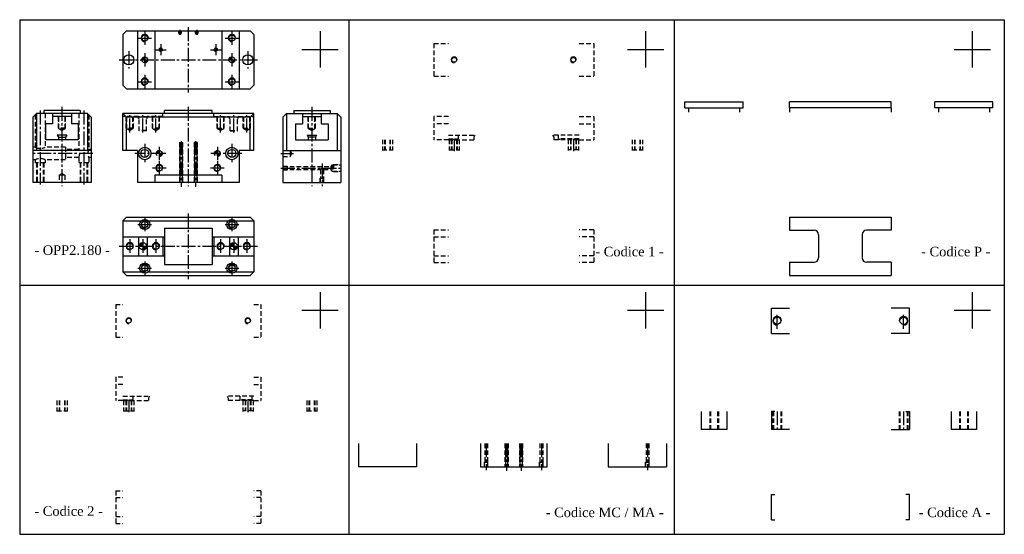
# Model space of a CAD drawing. Header units: millimetres. Extents: x 978 to 2333, y -64 to 644.
import ezdxf

# ---------------------------------------------------------------- set-up
doc = ezdxf.new("R2010")
doc.units = ezdxf.units.MM
for name, pattern in [('CENTER2', [28.575, 19.05, -3.175, 3.175, -3.175]), ('DASHED2', [9.525, 6.35, -3.175]), ('TRATTEGGIATA', [19.05, 12.7, -6.35])]:
    doc.linetypes.add(name, pattern=pattern)
for name, color, linetype in [('1', 2, 'DASHED2'), ('2', 1, 'CENTER2'), ('TRATTEGGIO', 2, 'TRATTEGGIATA')]:
    doc.layers.add(name, color=color, linetype=linetype)
doc.styles.get("Standard").update_dxf_attribs({"font": 'isocp.shx', "bigfont": 'chineset.shx'})
pattern_1 = [(45, (1029.79032, 324.612314), (-0.0561266, 0.0561266), [])]

msp = doc.modelspace()

# ---------------------------------------------------------------- hatches: boundary and pattern name
h = msp.add_hatch()
h.set_pattern_fill('ANSI31', scale=0.025, style=0)
h.set_pattern_definition([(45, (1029.79032, 306.020925), (-0.0561266, 0.0561266), [])])
h.paths.add_polyline_path([(1149.7, 592.9, 0.414214), (1145.7, 588.9), (1149.7, 588.9)])
h.paths.add_polyline_path([(1149.7, 588.9), (1149.7, 584.9, 0.414214), (1153.7, 588.9)])
h.paths.add_polyline_path([(1265.7, 588.9), (1269.7, 588.9), (1269.7, 592.9, 0.414214)])
h.paths.add_polyline_path([(1269.7, 588.9), (1269.7, 584.9, 0.414214), (1273.7, 588.9)])
h = msp.add_hatch()
h.set_pattern_fill('ANSI31', scale=0.025, style=0)
h.set_pattern_definition(pattern_1)
h.paths.add_polyline_path([(1147.2, 337.4, 0.414214), (1142.2, 332.4), (1147.2, 332.4)])
h.paths.add_polyline_path([(1147.2, 332.4), (1147.2, 327.4, 0.414214), (1152.2, 332.4)])
h.paths.add_polyline_path([(1272.2, 332.4), (1272.2, 337.4, 0.414214), (1267.2, 332.4)])
h.paths.add_polyline_path([(1272.2, 327.4, 0.414214), (1277.2, 332.4), (1272.2, 332.4)])
at = {"layer": '1', "linetype": 'Continuous'}
h = msp.add_hatch(dxfattribs=at)
h.set_pattern_fill('ANSI31', scale=0.025, style=0)
h.set_pattern_definition(pattern_1)
h.paths.add_polyline_path([(1165.7, 460.1), (1169.7, 460.1), (1169.7, 464.1, 0.414214)])
h.paths.add_polyline_path([(1169.7, 456.1, 0.414214), (1173.7, 460.1), (1169.7, 460.1)])
h.paths.add_polyline_path([(1249.7, 464.1, 0.414214), (1245.7, 460.1), (1249.7, 460.1)])
h.paths.add_polyline_path([(1249.7, 460.1), (1249.7, 456.1, 0.414214), (1253.7, 460.1)])

# ---------------------------------------------------------------- linework, layer by layer
at = {"color": 7}
for p, q in [((977.6, 644.2), (977.6, -63.8)), ((977.6, 644.2), (2332.7, 644.2)), ((1430.4, 644.2), (1430.4, -63.8)), ((1878.3, 644.2), (1878.3, -63.8)), ((2332.7, 644.2), (2332.7, -63.8)), ((1124.7, 628.9), (1119.7, 623.9)), ((1119.7, 623.9), (1119.7, 553.9)), ((1124.7, 628.9), (1294.7, 628.9)), ((1139.7, 628.9), (1139.7, 548.9)), ((1163.7, 628.9), (1163.7, 548.9)), ((1196.7, 628.9), (1196.7, 627.8)), ((1199.7, 628.9), (1199.7, 627.8)), ((1219.7, 628.9), (1219.7, 627.8)), ((1222.7, 628.9), (1222.7, 627.8)), ((1255.7, 628.9), (1255.7, 548.9)), ((1279.7, 628.9), (1279.7, 548.9)), ((1294.7, 628.9), (1299.7, 623.9)), ((1299.7, 623.9), (1299.7, 553.9)), ((1391.1, 628.2), (1391.1, 578.2)), ((1839, 628.2), (1839, 578.2)), ((2288.5, 628.2), (2288.5, 578.2)), ((1366.1, 603.2), (1416.1, 603.2)), ((1814, 603.2), (1864, 603.2)), ((2263.5, 603.2), (2313.5, 603.2)), ((1119.7, 553.9), (1124.7, 548.9)), ((1124.7, 548.9), (1294.7, 548.9)), ((1294.7, 548.9), (1299.7, 553.9)), ((1893.2, 523.1), (1893.2, 531.1)), ((1893.2, 531.1), (1973.2, 531.1)), ((1973.2, 523.1), (1973.2, 531.1)), ((2037.1, 523.1), (2037.1, 531.1)), ((2177.1, 531.1), (2037.1, 531.1)), ((2177.1, 523.1), (2177.1, 531.1)), ((2317.1, 531.1), (2237.1, 531.1)), ((2237.1, 523.1), (2237.1, 531.1)), ((2317.1, 523.1), (2317.1, 531.1)), ((1000.8, 515.1), (995.8, 510.1)), ((1070.8, 515.1), (1000.8, 515.1)), ((1000.8, 515.1), (1000.8, 464.1)), ((1060.8, 519.1), (1010.8, 519.1)), ((1010.8, 519.1), (1010.8, 515.1)), ((1022.8, 515.1), (1022.8, 501.1)), ((1048.8, 515.1), (1048.8, 501.1)), ((1060.8, 519.1), (1060.8, 515.1)), ((1070.8, 515.1), (1075.8, 510.1)), ((1070.8, 515.1), (1070.8, 464.1)), ((1299.7, 515.1), (1119.7, 515.1)), ((1119.7, 464.1), (1119.7, 515.1)), ((1119.7, 515.1), (1124.7, 510.1)), ((1242.7, 519.1), (1176.7, 519.1)), ((1176.7, 515.1), (1176.7, 519.1)), ((1242.7, 515.1), (1242.7, 519.1)), ((1294.7, 510.1), (1299.7, 515.1)), ((1299.7, 464.1), (1299.7, 515.1)), ((1344.7, 515.1), (1339.7, 510.1)), ((1344.7, 515.1), (1414.7, 515.1)), ((1344.7, 515.1), (1344.7, 464.1)), ((1354.7, 519.1), (1404.7, 519.1)), ((1354.7, 519.1), (1354.7, 515.1)), ((1366.7, 515.1), (1366.7, 501.1)), ((1392.7, 515.1), (1392.7, 501.1)), ((1404.7, 519.1), (1404.7, 515.1)), ((1414.7, 515.1), (1414.7, 464.1)), ((1414.7, 515.1), (1419.7, 510.1)), ((1893.2, 523.1), (1973.2, 523.1)), ((2177.1, 523.1), (2037.1, 523.1)), ((2317.1, 523.1), (2237.1, 523.1)), ((995.8, 510.1), (995.8, 420.1)), ((1048.8, 511.1), (1022.8, 511.1)), ((1075.8, 510.1), (1075.8, 420.1)), ((1294.7, 510.1), (1124.7, 510.1)), ((1124.7, 464.1), (1124.7, 510.1)), ((1294.7, 464.1), (1294.7, 510.1)), ((1339.7, 510.1), (1339.7, 420.1)), ((1366.7, 511.1), (1392.7, 511.1)), ((1419.7, 510.1), (1419.7, 420.1)), ((1022.8, 501.1), (1013.3, 501.1)), ((1013.3, 501.1), (1013.3, 479.1)), ((1058.3, 501.1), (1048.8, 501.1)), ((1058.3, 501.1), (1058.3, 479.1)), ((1357.2, 501.1), (1357.2, 479.1)), ((1357.2, 501.1), (1366.7, 501.1)), ((1392.7, 501.1), (1402.2, 501.1)), ((1402.2, 501.1), (1402.2, 479.1)), ((1058.3, 479.1), (1013.3, 479.1)), ((1042.3, 485.1), (1029.3, 485.1)), ((1029.3, 485.1), (1030.8, 482.5)), ((1030.8, 482.5), (1030.8, 479.1)), ((1030.8, 482.5), (1040.8, 482.5)), ((1042.3, 485.1), (1040.8, 482.5)), ((1040.8, 482.5), (1040.8, 479.1)), ((1357.2, 479.1), (1402.2, 479.1)), ((1373.2, 485.1), (1386.2, 485.1)), ((1373.2, 485.1), (1374.7, 482.5)), ((1384.7, 482.5), (1374.7, 482.5)), ((1374.7, 482.5), (1374.7, 479.1)), ((1386.2, 485.1), (1384.7, 482.5)), ((1384.7, 482.5), (1384.7, 479.1)), ((1075.8, 464.1), (995.8, 464.1)), ((1139.7, 464.1), (1119.7, 464.1)), ((1139.7, 464.1), (1139.7, 420.1)), ((1198.2, 473.6), (1198.2, 420.1)), ((1201.2, 473.6), (1201.2, 420.1)), ((1218.2, 473.6), (1218.2, 420.1)), ((1221.2, 473.6), (1221.2, 420.1)), ((1299.7, 464.1), (1279.7, 464.1)), ((1279.7, 464.1), (1279.7, 420.1)), ((1339.7, 464.1), (1419.7, 464.1)), ((1075.8, 420.1), (995.8, 420.1)), ((1279.7, 420.1), (1139.7, 420.1)), ((1163.7, 430.1), (1163.7, 420.1)), ((1255.7, 430.1), (1163.7, 430.1)), ((1255.7, 430.1), (1255.7, 420.1)), ((1339.7, 420.1), (1419.7, 420.1)), ((1124.7, 372.4), (1119.7, 367.4)), ((1119.7, 367.4), (1119.7, 297.4)), ((1119.7, 367.4), (1144.8, 367.4)), ((1124.7, 372.4), (1294.7, 372.4)), ((1154.6, 367.4), (1264.8, 367.4)), ((1274.6, 367.4), (1299.7, 367.4)), ((1294.7, 372.4), (1299.7, 367.4)), ((1299.7, 367.4), (1299.7, 297.4)), ((2037.1, 372.4), (2177.1, 372.4)), ((2037.1, 372.4), (2037.1, 354.4)), ((2177.1, 372.4), (2177.1, 354.4)), ((1176.7, 357.4), (1176.7, 307.4)), ((1176.7, 357.4), (1242.7, 357.4)), ((1242.7, 357.4), (1242.7, 307.4)), ((2037.1, 354.4), (2071.1, 354.4)), ((2177.1, 354.4), (2143.1, 354.4)), ((1119.7, 345.4), (1176.7, 345.4)), ((1141.2, 345.4), (1141.2, 319.4)), ((1153.2, 345.4), (1153.2, 319.4)), ((1174.7, 345.4), (1174.7, 319.4)), ((1242.7, 345.4), (1299.7, 345.4)), ((1244.7, 345.4), (1244.7, 319.4)), ((1266.2, 345.4), (1266.2, 319.4)), ((1278.2, 345.4), (1278.2, 319.4)), ((2077.1, 348.4), (2077.1, 316.4)), ((2137.1, 348.4), (2137.1, 316.4)), ((1119.7, 319.4), (1176.7, 319.4)), ((1242.7, 319.4), (1299.7, 319.4)), ((1176.7, 307.4), (1242.7, 307.4)), ((2037.1, 310.4), (2071.1, 310.4)), ((2037.1, 310.4), (2037.1, 292.4)), ((2177.1, 310.4), (2143.1, 310.4)), ((2177.1, 310.4), (2177.1, 292.4)), ((1119.7, 297.4), (1124.7, 292.4)), ((1119.7, 297.4), (1144.8, 297.4)), ((1124.7, 292.4), (1294.7, 292.4)), ((1154.6, 297.4), (1264.8, 297.4)), ((1274.6, 297.4), (1299.7, 297.4)), ((1294.7, 292.4), (1299.7, 297.4)), ((2037.1, 292.4), (2177.1, 292.4)), ((977.6, 278.8), (2332.7, 278.8)), ((1391.1, 269.4), (1391.1, 219.4)), ((1839, 269.4), (1839, 219.4)), ((2288.5, 269.4), (2288.5, 219.4)), ((1366.1, 244.4), (1416.1, 244.4)), ((1814, 244.4), (1864, 244.4)), ((2012.1, 212.5), (2012.1, 247.5)), ((2012.1, 247.5), (2037.1, 247.5)), ((2202.1, 247.5), (2177.1, 247.5)), ((2202.1, 212.5), (2202.1, 247.5)), ((2263.5, 244.4), (2313.5, 244.4)), ((2012.1, 212.5), (2037.1, 212.5)), ((2202.1, 212.5), (2177.1, 212.5)), ((1915.7, 105.2), (1915.7, 80.2)), ((1950.7, 105.2), (1950.7, 80.2)), ((2012.1, 105.2), (2012.1, 80.2)), ((2017.1, 105.2), (2012.1, 105.2)), ((2197.1, 105.2), (2202.1, 105.2)), ((2202.1, 105.2), (2202.1, 80.2)), ((2259.6, 105.2), (2259.6, 80.2)), ((2294.6, 105.2), (2294.6, 80.2)), ((1950.7, 80.2), (1915.7, 80.2)), ((2037.1, 80.2), (2012.1, 80.2)), ((2177.1, 80.2), (2202.1, 80.2)), ((2294.6, 80.2), (2259.6, 80.2)), ((1443.7, 61.2), (1443.7, 29.2)), ((1523.7, 61.2), (1523.7, 29.2)), ((1611.6, 61.2), (1611.6, 29.2)), ((1646.1, 61.2), (1646.1, 29.2)), ((1649.1, 61.2), (1649.1, 29.2)), ((1666.1, 61.2), (1666.1, 29.2)), ((1669.1, 61.2), (1669.1, 29.2)), ((1703.6, 29.2), (1703.6, 61.2)), ((1787.6, 61.2), (1787.6, 29.2)), ((1867.6, 61.2), (1867.6, 29.2)), ((1523.7, 29.2), (1443.7, 29.2)), ((1611.6, 29.2), (1703.6, 29.2)), ((1787.6, 29.2), (1867.6, 29.2)), ((2012.1, -8.9), (2017.1, -8.9)), ((2012.1, -43.9), (2012.1, -8.9)), ((2202.1, -8.9), (2197.1, -8.9)), ((2202.1, -43.9), (2202.1, -8.9)), ((2012.1, -43.9), (2017.1, -43.9)), ((2202.1, -43.9), (2197.1, -43.9)), ((977.6, -63.8), (2332.7, -63.8))]:
    msp.add_line(p, q, dxfattribs=at)
at = {"color": 7, "linetype": 'DASHED2'}
for p, q in [((1547.6, 611.4), (1547.6, 566.4)), ((1767.6, 611.4), (1767.6, 566.4)), ((1898.2, 523.1), (1898.2, 515.1)), ((1968.2, 523.1), (1968.2, 515.1)), ((2037.1, 523.1), (2037.1, 515.1)), ((2177.1, 523.1), (2177.1, 515.1)), ((2242.1, 523.1), (2242.1, 515.1)), ((2312.1, 523.1), (2312.1, 515.1)), ((1109.7, 252.5), (1109.7, 207.5)), ((1309.7, 252.5), (1309.7, 207.5))]:
    msp.add_line(p, q, dxfattribs=at)
at = {"color": 7}
for centre, radius in [((1149.7, 618.9), 4.32), ((1269.7, 618.9), 4.32), ((1171.7, 602.9), 2.23), ((1247.7, 602.9), 2.23), ((1127.7, 588.9), 7), ((1149.7, 588.9), 4), ((1269.7, 588.9), 4), ((1291.7, 588.9), 7), ((1575.6, 588.9), 3.32), ((1739.6, 588.9), 3.32), ((1149.7, 558.9), 4.32), ((1269.7, 558.9), 4.32), ((1149.7, 460.1), 8.5), ((1149.7, 460.1), 5.5), ((1269.7, 460.1), 8.5), ((1269.7, 460.1), 5.5), ((1169.7, 440.1), 4.29), ((1249.7, 440.1), 4.29), ((1149.7, 362.4), 7), ((1149.7, 362.4), 4.32), ((1269.7, 362.4), 7), ((1269.7, 362.4), 4.32), ((1129.2, 332.4), 4.32), ((1147.2, 332.4), 5), ((1165.2, 332.4), 4.32), ((1254.2, 332.4), 4.32), ((1272.2, 332.4), 5), ((1290.2, 332.4), 4.32), ((1149.7, 302.4), 7), ((1149.7, 302.4), 4.32), ((1269.7, 302.4), 7), ((1269.7, 302.4), 4.32), ((1127.7, 230), 3.32), ((1291.7, 230), 3.32), ((2020.1, 230), 5), ((2194.1, 230), 5)]:
    msp.add_circle(centre, radius, dxfattribs=at)
for centre, radius, start, end in [((1149.7, 618.9), 5, 0, 270), ((1198.2, 626.4), 2.1, 135.5847, 44.4153), ((1221.2, 626.4), 2.1, 135.5847, 44.4153), ((1269.7, 618.9), 5, 0, 270), ((1171.7, 602.9), 2.5, 0, 270), ((1247.7, 602.9), 2.5, 0, 270), ((1575.6, 588.9), 4, 0, 270), ((1739.6, 588.9), 4, 0, 270), ((1149.7, 558.9), 5, 0, 270), ((1269.7, 558.9), 5, 0, 270), ((1199.7, 473.6), 1.5, 0, 180), ((1219.7, 473.6), 1.5, 360, 180), ((1169.7, 440.1), 4.87, 0, 270), ((1249.7, 440.1), 4.87, 0, 270), ((1149.7, 362.4), 5, 0, 270), ((1269.7, 362.4), 5, 0, 270), ((2071.1, 348.4), 6, 0, 90), ((2143.1, 348.4), 6, 90, 180), ((1129.2, 332.4), 5, 0, 270), ((1165.2, 332.4), 5, 0, 270), ((1254.2, 332.4), 5, 0, 270), ((1290.2, 332.4), 5, 0, 270), ((2071.1, 316.4), 6, 270, 0), ((2143.1, 316.4), 6, 180, 270), ((1149.7, 302.4), 5, 0, 270), ((1269.7, 302.4), 5, 0, 270), ((1127.7, 230), 4, 0, 270), ((1291.7, 230), 4, 0, 270), ((2020.1, 230), 6, 0, 270), ((2194.1, 230), 6, 270, 180)]:
    msp.add_arc(centre, radius, start, end, dxfattribs=at)
at = {"layer": '1', "color": 7}
for p, q in [((1012.8, 515.1), (1012.8, 468.6)), ((1058.8, 515.1), (1058.8, 465.6)), ((1174.7, 511.1), (1174.7, 515.1)), ((1244.7, 511.1), (1244.7, 515.1)), ((998.8, 513.1), (998.8, 468.6)), ((1030.8, 495.1), (1030.8, 511.1)), ((1031.5, 494.1), (1031.5, 511.1)), ((1040.1, 494.1), (1040.1, 511.1)), ((1040.8, 495.1), (1040.8, 511.1)), ((1072.8, 513.1), (1072.8, 465.6)), ((1141.2, 511.1), (1119.7, 511.1)), ((1124.2, 495.1), (1124.2, 511.1)), ((1124.9, 494.1), (1124.9, 511.1)), ((1133.5, 494.1), (1133.5, 511.1)), ((1134.2, 495.1), (1134.2, 511.1)), ((1141.2, 508.1), (1141.2, 511.1)), ((1142.2, 508.1), (1141.2, 508.1)), ((1142.2, 491.1), (1142.2, 510.6)), ((1152.2, 510.6), (1142.2, 510.6)), ((1152.2, 491.1), (1152.2, 510.6)), ((1153.2, 508.1), (1152.2, 508.1)), ((1174.7, 511.1), (1153.2, 511.1)), ((1153.2, 508.1), (1153.2, 511.1)), ((1160.2, 495.1), (1160.2, 511.1)), ((1160.9, 494.1), (1160.9, 511.1)), ((1169.5, 494.1), (1169.5, 511.1)), ((1170.2, 495.1), (1170.2, 511.1)), ((1244.7, 511.1), (1266.2, 511.1)), ((1249.2, 495.1), (1249.2, 511.1)), ((1249.9, 494.1), (1249.9, 511.1)), ((1258.5, 494.1), (1258.5, 511.1)), ((1259.2, 495.1), (1259.2, 511.1)), ((1266.2, 508.1), (1266.2, 511.1)), ((1266.2, 508.1), (1267.2, 508.1)), ((1267.2, 491.1), (1267.2, 510.6)), ((1267.2, 510.6), (1277.2, 510.6)), ((1277.2, 491.1), (1277.2, 510.6)), ((1277.2, 508.1), (1278.2, 508.1)), ((1278.2, 511.1), (1299.7, 511.1)), ((1278.2, 508.1), (1278.2, 511.1)), ((1285.2, 495.1), (1285.2, 511.1)), ((1285.9, 494.1), (1285.9, 511.1)), ((1294.5, 494.1), (1294.5, 511.1)), ((1295.2, 495.1), (1295.2, 511.1)), ((1374.7, 495.1), (1374.7, 511.1)), ((1375.3, 494.1), (1375.3, 511.1)), ((1384, 494.1), (1384, 511.1)), ((1384.7, 495.1), (1384.7, 511.1)), ((1040.8, 495.1), (1030.8, 495.1)), ((1035.8, 491.6), (1031.5, 494.1)), ((1040.1, 494.1), (1031.5, 494.1)), ((1040.1, 494.1), (1035.8, 491.6)), ((1134.2, 495.1), (1124.2, 495.1)), ((1133.5, 494.1), (1124.9, 494.1)), ((1129.2, 491.6), (1124.9, 494.1)), ((1133.5, 494.1), (1129.2, 491.6)), ((1152.2, 491.6), (1142.2, 491.6)), ((1152.2, 491.1), (1142.2, 491.1)), ((1170.2, 495.1), (1160.2, 495.1)), ((1169.5, 494.1), (1160.9, 494.1)), ((1160.9, 494.1), (1165.2, 491.6)), ((1165.2, 491.6), (1169.5, 494.1)), ((1249.2, 495.1), (1259.2, 495.1)), ((1254.2, 491.6), (1249.9, 494.1)), ((1249.9, 494.1), (1258.5, 494.1)), ((1258.5, 494.1), (1254.2, 491.6)), ((1267.2, 491.6), (1277.2, 491.6)), ((1267.2, 491.1), (1277.2, 491.1)), ((1285.2, 495.1), (1295.2, 495.1)), ((1285.9, 494.1), (1290.2, 491.6)), ((1285.9, 494.1), (1294.5, 494.1)), ((1290.2, 491.6), (1294.5, 494.1)), ((1374.7, 495.1), (1384.7, 495.1)), ((1375.3, 494.1), (1384, 494.1)), ((1375.3, 494.1), (1379.7, 491.6)), ((1379.7, 491.6), (1384, 494.1)), ((1197.6, 475.1), (1197.6, 420.1)), ((1201.8, 475.1), (1201.8, 420.1)), ((1221.8, 475.1), (1217.6, 475.1)), ((1217.6, 475.1), (1217.6, 420.1)), ((1221.8, 475.1), (1221.8, 420.1)), ((1476.7, 479.1), (1476.7, 464.1)), ((1479.7, 479.1), (1479.7, 465.1)), ((1480.4, 479.1), (1480.4, 465.1)), ((1487, 479.1), (1487, 465.1)), ((1487.7, 479.1), (1487.7, 465.1)), ((1490.7, 479.1), (1490.7, 464.1)), ((1567.6, 485.1), (1604.1, 485.1)), ((1567.6, 480.1), (1574.6, 480.1)), ((1567.6, 479.1), (1602.6, 479.1)), ((1568.6, 479.1), (1568.6, 464.1)), ((1571.6, 479.1), (1571.6, 465.1)), ((1572.3, 479.1), (1572.3, 465.1)), ((1574.6, 480.1), (1574.6, 479.1)), ((1576.6, 480.1), (1576.6, 479.1)), ((1576.6, 480.1), (1581.1, 480.1)), ((1578.9, 479.1), (1578.9, 465.1)), ((1579.6, 479.1), (1579.6, 465.1)), ((1581.1, 485.1), (1581.1, 480.1)), ((1582.6, 479.1), (1582.6, 464.1)), ((1604.1, 485.1), (1602.6, 482.5)), ((1602.6, 482.5), (1602.6, 479.1)), ((1747.6, 485.1), (1711.1, 485.1)), ((1711.1, 485.1), (1712.6, 482.5)), ((1712.6, 482.5), (1712.6, 479.1)), ((1747.6, 479.1), (1712.6, 479.1)), ((1718.6, 485.1), (1718.6, 479.1)), ((1747.6, 480.1), (1720.6, 480.1)), ((1720.6, 480.1), (1720.6, 479.1)), ((1732.6, 479.1), (1732.6, 464.1)), ((1735.6, 479.1), (1735.6, 465.1)), ((1736.3, 479.1), (1736.3, 465.1)), ((1742.9, 479.1), (1742.9, 465.1)), ((1743.6, 479.1), (1743.6, 465.1)), ((1746.6, 479.1), (1746.6, 464.1)), ((1820.6, 479.1), (1820.6, 464.1)), ((1823.6, 479.1), (1823.6, 465.1)), ((1824.2, 479.1), (1824.2, 465.1)), ((1830.9, 479.1), (1830.9, 465.1)), ((1831.6, 479.1), (1831.6, 465.1)), ((1834.6, 479.1), (1834.6, 464.1)), ((998.8, 468.6), (995.8, 468.6)), ((1040.8, 468.6), (1012.8, 468.6)), ((1040.8, 468.6), (1040.8, 451.6)), ((1058.8, 465.6), (1040.8, 465.6)), ((1075.8, 465.6), (1072.8, 465.6)), ((1349.7, 464.1), (1349.7, 456.1)), ((1352, 460.1), (1349.7, 464.1)), ((1476.7, 465.1), (1490.7, 465.1)), ((1568.6, 465.1), (1582.6, 465.1)), ((1746.6, 465.1), (1732.6, 465.1)), ((1820.6, 465.1), (1834.6, 465.1)), ((998.8, 451.6), (995.8, 451.6)), ((998.8, 451.6), (998.8, 447.1)), ((1040.8, 451.6), (1012.8, 451.6)), ((1012.8, 451.6), (1012.8, 447.1)), ((1058.8, 454.6), (1040.8, 454.6)), ((1058.8, 454.6), (1058.8, 447.1)), ((1075.8, 454.6), (1072.8, 454.6)), ((1072.8, 454.6), (1072.8, 447.1)), ((1339.7, 456.1), (1349.7, 456.1)), ((1349.7, 456.1), (1352, 460.1)), ((1012.8, 447.1), (998.8, 447.1)), ((1000.8, 447.1), (1000.8, 420.1)), ((1001.5, 447.1), (1001.5, 420.1)), ((1010.1, 447.1), (1010.1, 420.1)), ((1010.8, 447.1), (1010.8, 420.1)), ((1072.8, 447.1), (1058.8, 447.1)), ((1060.8, 447.1), (1060.8, 420.1)), ((1061.5, 447.1), (1061.5, 420.1)), ((1070.1, 447.1), (1070.1, 420.1)), ((1070.8, 447.1), (1070.8, 420.1)), ((1339.7, 442.6), (1345.7, 442.6)), ((1339.7, 442.2), (1406.4, 442.2)), ((1339.7, 438), (1391.7, 438)), ((1339.7, 437.6), (1345.7, 437.6)), ((1345.7, 442.6), (1345.7, 437.6)), ((1391.7, 438), (1391.7, 426.1)), ((1395.7, 438), (1395.7, 426.1)), ((1395.7, 438), (1406.4, 438)), ((1406.4, 442.2), (1407.7, 444.4)), ((1406.4, 438), (1406.4, 442.2)), ((1407.7, 435.8), (1406.4, 438)), ((1407.7, 444.4), (1419.7, 444.4)), ((1407.7, 444.4), (1407.7, 435.8)), ((1407.7, 435.8), (1419.7, 435.8)), ((1409.7, 445), (1419.7, 445)), ((1409.7, 445), (1409.7, 435.2)), ((1409.7, 435.2), (1419.7, 435.2)), ((1031.8, 430.1), (1035.8, 432.4)), ((1031.8, 430.1), (1031.8, 420.1)), ((1039.8, 430.1), (1031.8, 430.1)), ((1035.8, 432.4), (1039.8, 430.1)), ((1039.8, 430.1), (1039.8, 420.1)), ((1391.2, 426.1), (1396.2, 426.1)), ((1391.2, 420.1), (1391.2, 426.1)), ((1391.4, 420.1), (1391.4, 426.1)), ((1395.9, 420.1), (1395.9, 426.1)), ((1396.2, 420.1), (1396.2, 426.1)), ((1119.7, 126.2), (1156.2, 126.2)), ((1133.2, 126.2), (1133.2, 121.2)), ((1156.2, 126.2), (1154.7, 123.6)), ((1154.7, 123.6), (1154.7, 120.2)), ((1299.7, 126.2), (1263.2, 126.2)), ((1263.2, 126.2), (1264.7, 123.6)), ((1264.7, 123.6), (1264.7, 120.2)), ((1280.7, 126.2), (1280.7, 120.2)), ((1297.7, 121.2), (1297.7, 126.2)), ((1028.8, 120.2), (1028.8, 105.2)), ((1031.8, 120.2), (1031.8, 106.2)), ((1032.5, 120.2), (1032.5, 106.2)), ((1039.1, 120.2), (1039.1, 106.2)), ((1039.8, 120.2), (1039.8, 106.2)), ((1042.8, 120.2), (1042.8, 105.2)), ((1119.7, 121.2), (1126.7, 121.2)), ((1119.7, 120.2), (1154.7, 120.2)), ((1120.7, 120.2), (1120.7, 105.2)), ((1123.7, 120.2), (1123.7, 106.2)), ((1124.4, 120.2), (1124.4, 106.2)), ((1126.7, 121.2), (1126.7, 120.2)), ((1128.7, 121.2), (1133.2, 121.2)), ((1128.7, 121.2), (1128.7, 120.2)), ((1131, 120.2), (1131, 106.2)), ((1131.7, 120.2), (1131.7, 106.2)), ((1134.7, 120.2), (1134.7, 105.2)), ((1299.7, 120.2), (1264.7, 120.2)), ((1297.7, 121.2), (1282.7, 121.2)), ((1282.7, 121.2), (1282.7, 120.2)), ((1284.7, 120.2), (1284.7, 105.2)), ((1287.7, 120.2), (1287.7, 106.2)), ((1288.4, 120.2), (1288.4, 106.2)), ((1295, 120.2), (1295, 106.2)), ((1295.7, 120.2), (1295.7, 106.2)), ((1298.7, 120.2), (1298.7, 105.2)), ((1372.7, 120.2), (1372.7, 105.2)), ((1375.7, 120.2), (1375.7, 106.2)), ((1376.3, 120.2), (1376.3, 106.2)), ((1383, 120.2), (1383, 106.2)), ((1383.7, 120.2), (1383.7, 106.2)), ((1386.7, 120.2), (1386.7, 105.2)), ((1028.8, 106.2), (1042.8, 106.2)), ((1120.7, 106.2), (1134.7, 106.2)), ((1298.7, 106.2), (1284.7, 106.2)), ((1372.7, 106.2), (1386.7, 106.2)), ((1927.2, 105.2), (1927.2, 80.2)), ((1928.2, 105.2), (1928.2, 80.2)), ((1938.2, 105.2), (1938.2, 80.2)), ((1939.2, 105.2), (1939.2, 80.2)), ((2014.1, 105.2), (2014.1, 80.2)), ((2015.1, 105.2), (2015.1, 80.2)), ((2025.1, 105.2), (2025.1, 80.2)), ((2026.1, 105.2), (2026.1, 80.2)), ((2188.1, 105.2), (2188.1, 80.2)), ((2189.1, 105.2), (2189.1, 80.2)), ((2199.1, 105.2), (2199.1, 80.2)), ((2200.1, 105.2), (2200.1, 80.2)), ((2271.1, 105.2), (2271.1, 80.2)), ((2272.1, 105.2), (2272.1, 80.2)), ((2282.1, 105.2), (2282.1, 80.2)), ((2283.1, 105.2), (2283.1, 80.2)), ((1617.6, 61.2), (1617.6, 35.2)), ((1621.6, 61.2), (1621.6, 35.2)), ((1645.5, 61.2), (1645.5, 29.2)), ((1649.7, 61.2), (1649.7, 29.2)), ((1665.5, 61.2), (1665.5, 29.2)), ((1669.7, 61.2), (1669.7, 29.2)), ((1693.6, 61.2), (1693.6, 35.2)), ((1697.6, 61.2), (1697.6, 35.2)), ((1839.6, 61.2), (1839.6, 35.2)), ((1843.6, 61.2), (1843.6, 35.2)), ((1617.1, 35.2), (1622.1, 35.2)), ((1617.1, 29.2), (1617.1, 35.2)), ((1617.3, 29.2), (1617.3, 35.2)), ((1621.8, 29.2), (1621.8, 35.2)), ((1622.1, 29.2), (1622.1, 35.2)), ((1693.1, 35.2), (1698.1, 35.2)), ((1693.1, 29.2), (1693.1, 35.2)), ((1693.3, 29.2), (1693.3, 35.2)), ((1697.8, 29.2), (1697.8, 35.2)), ((1698.1, 29.2), (1698.1, 35.2)), ((1839.1, 29.2), (1839.1, 35.2)), ((1839.1, 35.2), (1844.1, 35.2)), ((1839.3, 29.2), (1839.3, 35.2)), ((1843.8, 29.2), (1843.8, 35.2)), ((1844.1, 29.2), (1844.1, 35.2))]:
    msp.add_line(p, q, dxfattribs=at)
for centre in [(1169.7, 460.1), (1249.7, 460.1)]:
    msp.add_circle(centre, 4, dxfattribs=at)
for centre, radius, start, end in [((1005.8, 484.2), 17.1, 245.8105, 294.1895), ((1049.4, 460.1), 10.8, 329.4898, 30.5102), ((1082.1, 460.1), 10.8, 149.4898, 210.5102), ((1005.8, 436), 17.1, 65.8105, 114.1895), ((1393.7, 437.4), 2.1, 17.7528, 162.2472)]:
    msp.add_arc(centre, radius, start, end, dxfattribs=at)
at = {"layer": '2', "color": 7}
for p, q in [((1149.7, 628.2), (1149.7, 609.5)), ((1200.6, 626.4), (1195.8, 626.4)), ((1198.2, 630.2), (1198.2, 623.5)), ((1209.7, 633.9), (1209.7, 543.9)), ((1218.8, 626.4), (1223.6, 626.4)), ((1221.2, 630.2), (1221.2, 623.5)), ((1269.7, 628.2), (1269.7, 609.5)), ((1140.4, 618.9), (1159, 618.9)), ((1171.7, 610.4), (1171.7, 595.4)), ((1247.7, 610.4), (1247.7, 595.4)), ((1260.4, 618.9), (1279, 618.9)), ((1127.7, 600.9), (1127.7, 576.9)), ((1149.7, 597.9), (1149.7, 579.9)), ((1164.2, 602.9), (1179.2, 602.9)), ((1240.2, 602.9), (1255.2, 602.9)), ((1269.7, 597.9), (1269.7, 579.9)), ((1291.7, 600.9), (1291.7, 576.9)), ((1114.7, 588.9), (1304.7, 588.9)), ((1140.4, 558.9), (1159, 558.9)), ((1149.7, 568.2), (1149.7, 549.5)), ((1260.4, 558.9), (1279, 558.9)), ((1269.7, 568.2), (1269.7, 549.5)), ((1005.8, 519.1), (1005.8, 417.6)), ((1035.8, 524.1), (1035.8, 415.1)), ((1065.8, 519.1), (1065.8, 417.6)), ((1209.7, 524.1), (1209.7, 415.1)), ((1379.7, 524.1), (1379.7, 415.1)), ((1129.2, 489.1), (1129.2, 512.6)), ((1147.2, 489.1), (1147.2, 512.6)), ((1165.2, 489.1), (1165.2, 512.6)), ((1254.2, 489.1), (1254.2, 512.6)), ((1272.2, 489.1), (1272.2, 512.6)), ((1290.2, 489.1), (1290.2, 512.6)), ((1199.7, 477.2), (1199.7, 414.4)), ((1219.7, 477.2), (1219.7, 414.4)), ((1575.6, 480.1), (1575.6, 463.1)), ((1739.6, 480.1), (1739.6, 463.1)), ((1149.7, 473.6), (1149.7, 446.6)), ((1169.7, 469.1), (1169.7, 451.1)), ((1249.7, 469.1), (1249.7, 451.1)), ((1269.7, 473.6), (1269.7, 446.6)), ((1078.3, 460.1), (993.3, 460.1)), ((1178.7, 460.1), (1136.2, 460.1)), ((1169.7, 449.4), (1169.7, 430.8)), ((1283.2, 460.1), (1240.7, 460.1)), ((1249.7, 449.4), (1249.7, 430.8)), ((1337.2, 460.1), (1354.5, 460.1)), ((1179, 440.1), (1160.4, 440.1)), ((1259, 440.1), (1240.4, 440.1)), ((1337.2, 440.1), (1422.2, 440.1)), ((1393.7, 446.2), (1393.7, 415.1)), ((1149.7, 371.7), (1149.7, 353.1)), ((1209.7, 377.4), (1209.7, 287.4)), ((1269.7, 371.7), (1269.7, 353.1)), ((1140.4, 362.4), (1159, 362.4)), ((1260.4, 362.4), (1279, 362.4)), ((1129.2, 342.4), (1129.2, 322.4)), ((1147.2, 342.4), (1147.2, 322.4)), ((1165.2, 342.4), (1165.2, 322.4)), ((1254.2, 342.4), (1254.2, 322.4)), ((1272.2, 342.4), (1272.2, 322.4)), ((1290.2, 342.4), (1290.2, 322.4)), ((1114.7, 332.4), (1304.7, 332.4)), ((1149.7, 311.7), (1149.7, 293.1)), ((1269.7, 311.7), (1269.7, 293.1)), ((1140.4, 302.4), (1159, 302.4)), ((1260.4, 302.4), (1279, 302.4)), ((2020.1, 219), (2020.1, 241)), ((2194.1, 219), (2194.1, 241)), ((1127.7, 121.2), (1127.7, 104.2)), ((1291.7, 121.2), (1291.7, 104.2)), ((2020.1, 105.2), (2020.1, 80.2)), ((2194.1, 105.2), (2194.1, 80.2)), ((1619.6, 61.2), (1619.6, 24.2)), ((1647.6, 61.2), (1647.6, 23.5)), ((1667.6, 61.2), (1667.6, 23.5)), ((1695.6, 61.2), (1695.6, 24.2)), ((1841.6, 61.2), (1841.6, 24.2))]:
    msp.add_line(p, q, dxfattribs=at)
at = {"layer": '2', "color": 7, "linetype": 'DASHED2'}
for p, q in [((1547.6, 611.4), (1567.6, 611.4)), ((1747.6, 611.4), (1767.6, 611.4)), ((1547.6, 566.4), (1567.6, 566.4)), ((1747.6, 566.4), (1767.6, 566.4)), ((1547.6, 511.1), (1547.6, 479.1)), ((1567.6, 511.1), (1547.6, 511.1)), ((1747.6, 511.1), (1767.6, 511.1)), ((1767.6, 511.1), (1767.6, 479.1)), ((1567.6, 501.1), (1547.6, 501.1)), ((1747.6, 501.1), (1767.6, 501.1)), ((1567.6, 479.1), (1547.6, 479.1)), ((1747.6, 479.1), (1767.6, 479.1)), ((1547.6, 354.9), (1547.6, 309.9)), ((1547.6, 354.9), (1567.6, 354.9)), ((1767.6, 354.9), (1747.6, 354.9)), ((1767.6, 354.9), (1767.6, 309.9)), ((1547.6, 345.4), (1567.6, 345.4)), ((1767.6, 345.4), (1747.6, 345.4)), ((1547.6, 319.4), (1567.6, 319.4)), ((1767.6, 319.4), (1747.6, 319.4)), ((1547.6, 309.9), (1567.6, 309.9)), ((1767.6, 309.9), (1747.6, 309.9)), ((1109.7, 252.5), (1119.7, 252.5)), ((1299.7, 252.5), (1309.7, 252.5)), ((1109.7, 207.5), (1119.7, 207.5)), ((1299.7, 207.5), (1309.7, 207.5)), ((1109.7, 152.2), (1109.7, 120.2)), ((1119.7, 152.2), (1109.7, 152.2)), ((1299.7, 152.2), (1309.7, 152.2)), ((1309.7, 152.2), (1309.7, 120.2)), ((1119.7, 142.2), (1109.7, 142.2)), ((1299.7, 142.2), (1309.7, 142.2)), ((1119.7, 120.2), (1109.7, 120.2)), ((1299.7, 120.2), (1309.7, 120.2)), ((1109.7, -3.9), (1109.7, -48.9)), ((1109.7, -3.9), (1119.7, -3.9)), ((1109.7, -13.4), (1119.7, -13.4)), ((1309.7, -3.9), (1299.7, -3.9)), ((1309.7, -13.4), (1299.7, -13.4)), ((1309.7, -3.9), (1309.7, -48.9)), ((1109.7, -39.4), (1119.7, -39.4)), ((1309.7, -39.4), (1299.7, -39.4)), ((1109.7, -48.9), (1119.7, -48.9)), ((1309.7, -48.9), (1299.7, -48.9))]:
    msp.add_line(p, q, dxfattribs=at)
at = {"layer": 'TRATTEGGIO', "color": 7, "ltscale": 0.2}
msp.add_line((1197.6, 475.1), (1201.8, 475.1), dxfattribs=at)

# ---------------------------------------------------------------- texts
at = {"color": 7, "char_height": 13.125}
for s, insert, width, attachment_point in [('\\fRomantic|b0|i0|c2|p2;- OPP2.180 -', (997.8, 320.3), 147.917, 7), ('\\fRomantic|b0|i0|c2|p2;- Codice 1 -', (1864, 318.4), 624.518, 9), ('\\fRomantic|b0|i0|c2|p2;- Codice P -', (2313.5, 318.4), 624.518, 9), ('\\fRomantic|b0|i0|c2|p2;- Codice 2 -', (997.8, -38.6), 147.917, 7), ('\\fRomantic|b0|i0|c2|p2;- Codice MC / MA -', (1864, -40.4), 624.518, 9), ('\\fRomantic|b0|i0|c2|p2;- Codice A -', (2313.5, -40.4), 624.518, 9)]:
    msp.add_mtext(s, dxfattribs=dict(at, insert=insert, width=width, attachment_point=attachment_point))

doc.saveas('drawing.dxf')
